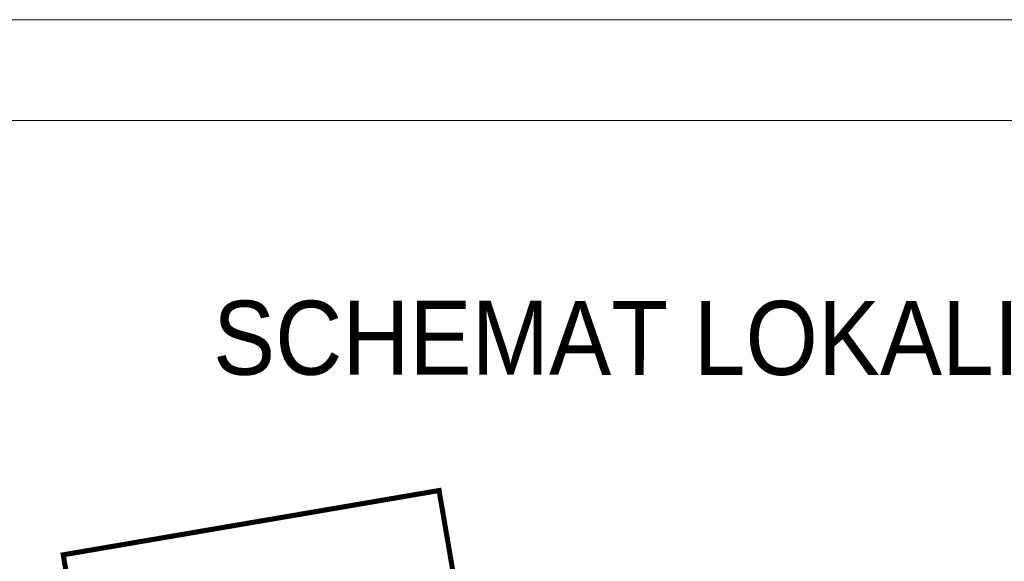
# Model space of a CAD drawing. Header units: millimetres. Extents: x 6904000 to 7075021, y 297772 to 407623.
# Tile 51 of 91: x 6952967 to 6954674, y 406684 to 407623. Entities that reach past the tile are written whole.
import ezdxf

# ---------------------------------------------------------------- set-up
doc = ezdxf.new("R2010")
doc.units = ezdxf.units.MM
doc.layers.add('MCS - PW - 2 piętro (2026.04.21)_do wysłania$0$Obrys powierzchni', color=8, linetype='Continuous', lineweight=9, plot=False)
doc.layers.add('MCS - PW - 2 piętro (2026.04.21)_do wysłania$0$Opis', color=8, linetype='Continuous', lineweight=9)
doc.layers.add('MCS - PW - 2 piętro (2026.04.21)_do wysłania$0$S3_obrys zakresu', color=8, linetype='Continuous', lineweight=5)
doc.styles.add('MCS - PW - 2 piętro (2026.04.21)_do wysłania$0$ARIELCE', font='arial.ttf', dxfattribs={"width": 0.9})

msp = doc.modelspace()

# ---------------------------------------------------------------- linework, layer by layer
at = {"layer": 'MCS - PW - 2 piętro (2026.04.21)_do wysłania$0$Obrys powierzchni', "ltscale": 1.6}
for points in [[(6935526.2, 407623.2), (6956526.2, 407623.2), (6956526.2, 392773.2), (6935526.2, 392773.2)], [(6935701.2, 407448.2), (6956351.2, 407448.2), (6956351.2, 392948.2), (6935701.2, 392948.2)]]:
    msp.add_lwpolyline(points, close=True, dxfattribs=at)
at = {"layer": 'MCS - PW - 2 piętro (2026.04.21)_do wysłania$0$S3_obrys zakresu', "ltscale": 1.6, "const_width": 8.77}
msp.add_lwpolyline([(6953042.6, 406695.1), (6953694.3, 406806.6), (6953812.2, 406117), (6953160.5, 406005.6)], close=True, dxfattribs=at)

# ---------------------------------------------------------------- texts
at = {"layer": 'MCS - PW - 2 piętro (2026.04.21)_do wysłania$0$Opis', "insert": (6953302.4, 407135.8), "char_height": 140, "width": 7240.63, "attachment_point": 1, "rotation": 359.981, "style": 'MCS - PW - 2 piętro (2026.04.21)_do wysłania$0$ARIELCE'}
msp.add_mtext('\\pxsm1,ql;{\\fArial|b0|i0|c238|p34;\\H0.916668x;SCHEMAT LOKALIZACYJNY}', dxfattribs=at)

doc.saveas('drawing.dxf')
